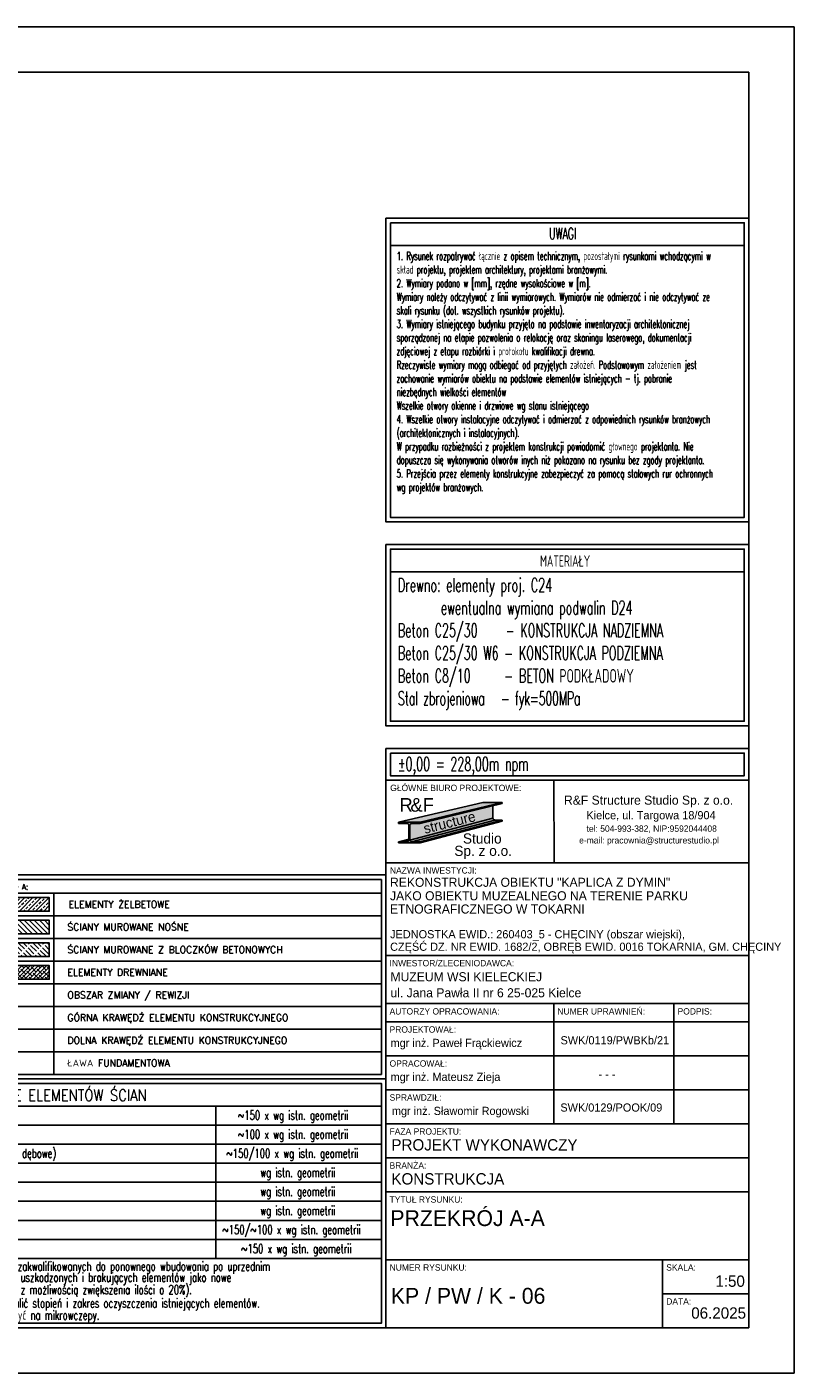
# Model space of a CAD drawing. Header units: centimetres. Extents: x 152786 to 159501, y -6718 to 1403.
# Tile 80 of 89: x 156348 to 157193, y -82 to 1403. Entities that reach past the tile are written whole.
import ezdxf
from ezdxf.enums import TextEntityAlignment as Align

# ---------------------------------------------------------------- set-up
doc = ezdxf.new("R2010")
doc.units = ezdxf.units.CM
doc.header["$LTSCALE"] = 0.1
doc.linetypes.add('Dot & Dashed', pattern=[33.5139, 17.6389, -8.81945, 0, -7.05555])
doc.layers.get('0').update_dxf_attribs({"color": 45})
for name, color, linetype in [('A_wymiary_zewn', 4, 'Continuous'), ('Format', 7, 'Continuous'), ('hatch_R&F', 4, 'Continuous'), ('konstr_R&F', 2, 'Continuous'), ('opisy_R&F', 3, 'Continuous'), ('ozn_graficzne_R&F', 5, 'Continuous'), ('Section', 3, 'Continuous'), ('wymiary_R&F', 3, 'Continuous'), ('ściany_murowane_R&F', 13, 'Continuous')]:
    doc.layers.add(name, color=color, linetype=linetype)
doc.styles.add('MtXpl_FL_Pismo_Techn', font='txt')
doc.styles.add('MtXpl_FL_Pismo_Techn_1', font='txt')
doc.styles.add('S2_STANDARD_text3', font='simplex.shx', dxfattribs={"height": 12})
doc.styles.add('simplex 0.6', font='simplex.shx', dxfattribs={"width": 0.6})
doc.styles.add('TECH', font='FL Pismo Techniczne.ttf')

# ---------------------------------------------------------------- blocks, each defined once
blk = doc.blocks.new('tab_konstr_Tokarnia')
at = {"layer": 'A_wymiary_zewn', "true_color": 0xd7d6d6}
h = blk.add_hatch(color=254, dxfattribs=at)
h.dxf.hatch_style = 1
h.paths.add_polyline_path([(155912.2, -6517.5), (155890.6, -6517.5), (155797.7, -6539.3), (155821.7, -6539.3)])
at = {"layer": 'A_wymiary_zewn', "true_color": 0x293133}
h = blk.add_hatch(color=250, dxfattribs=at)
h.dxf.hatch_style = 1
h.paths.add_polyline_path([(155912.2, -6518.7), (155912.2, -6517.5), (155821.7, -6539.3), (155821.7, -6540.7)])
at = {"layer": 'A_wymiary_zewn', "true_color": 0x848484}
h = blk.add_hatch(color=252, dxfattribs=at)
h.dxf.hatch_style = 1
h.paths.add_polyline_path([(155901.8, -6534.7), (155901.8, -6521.2), (155821.7, -6540.7), (155812.4, -6540.7, 0.414214), (155810.1, -6542.9), (155810.1, -6558.5, 0.037989), (155810.2, -6558.9)])
at = {"layer": 'A_wymiary_zewn', "true_color": 0x293133}
h = blk.add_hatch(color=250, dxfattribs=at)
h.dxf.hatch_style = 1
edge = h.paths.add_edge_path()
edge.add_line((155797.7, -6560.8), (155807, -6560.8))
edge.add_arc((155807, -6558.5), 2.25, 270, 0)
edge.add_line((155809.2, -6558.5), (155809.2, -6542.9))
edge.add_arc((155807, -6542.9), 2.25, 0, 90)
edge.add_line((155807, -6540.7), (155797.7, -6540.7))
edge.add_line((155797.7, -6540.7), (155797.7, -6539.3))
edge.add_line((155797.7, -6539.3), (155821.7, -6539.3))
edge.add_line((155821.7, -6539.3), (155821.7, -6540.7))
edge.add_line((155821.7, -6540.7), (155812.4, -6540.7))
edge.add_arc((155812.4, -6542.9), 2.25, 90, 180)
edge.add_line((155810.1, -6542.9), (155810.1, -6558.5))
edge.add_arc((155812.4, -6558.5), 2.25, 180, 270)
edge.add_line((155812.4, -6560.8), (155821.7, -6560.8))
edge.add_line((155821.7, -6560.8), (155821.7, -6562.1))
edge.add_line((155821.7, -6562.1), (155797.7, -6562.1))
edge.add_line((155797.7, -6562.1), (155797.7, -6560.8))
at = {"layer": 'A_wymiary_zewn', "true_color": 0xafadad}
h = blk.add_hatch(color=253, dxfattribs=at)
h.dxf.hatch_style = 1
h.paths.add_polyline_path([(155903.9, -6536.8, -0.414214), (155901.8, -6534.7), (155810.2, -6558.9, 0.370396), (155812.4, -6560.8)])
at = {"layer": 'A_wymiary_zewn', "true_color": 0xd7d6d6}
h = blk.add_hatch(color=254, dxfattribs=at)
h.dxf.hatch_style = 1
h.paths.add_polyline_path([(155912.2, -6536.8), (155903.9, -6536.8), (155812.4, -6560.8), (155821.7, -6560.8)])
at = {"layer": 'A_wymiary_zewn', "true_color": 0x293133}
h = blk.add_hatch(color=250, dxfattribs=at)
h.dxf.hatch_style = 1
h.paths.add_polyline_path([(155912.2, -6538), (155912.2, -6536.8), (155821.7, -6560.8), (155821.7, -6562.1)])
at = {"layer": 'A_wymiary_zewn', "true_color": 0xafadad}
h = blk.add_hatch(color=253, dxfattribs=at)
h.dxf.hatch_style = 1
h.paths.add_polyline_path([(155809.2, -6558.5), (155809.2, -6557.8), (155797.7, -6560.8), (155807, -6560.8, 0.414214)])
at = {"color": 5}
for p, q in [((155783.9, -6492.9), (156183.9, -6492.9)), ((155783.9, -7096.9), (155783.9, -6492.9)), ((156183.9, -6492.9), (156183.9, -7096.9)), ((156183.9, -7096.9), (155783.9, -7096.9))]:
    blk.add_line(p, q, dxfattribs=at)
at = {"color": 4}
for p, q in [((155969.3, -6583.9), (155968.9, -6492.9)), ((156183.9, -6583.9), (155783.9, -6583.9)), ((156183.9, -6686.2), (155783.9, -6686.2)), ((156183.9, -6739.4), (155783.9, -6739.4)), ((155968.9, -6739.4), (155968.9, -6871.9)), ((156101.4, -6739.4), (156101.4, -6871.9)), ((156183.9, -6759.4), (155783.9, -6759.4)), ((156183.9, -6759.4), (155783.9, -6759.4)), ((156183.9, -6759.4), (155783.9, -6759.4)), ((156183.9, -6796.9), (155783.9, -6796.9)), ((156183.9, -6834.4), (155783.9, -6834.4)), ((156183.9, -6871.9), (155783.9, -6871.9)), ((156183.9, -6871.9), (155783.9, -6871.9)), ((156183.9, -6909.4), (155783.9, -6909.4)), ((156183.9, -6946.9), (155783.9, -6946.9)), ((156183.9, -7021.9), (155783.9, -7021.9)), ((156088.9, -7021.9), (156088.9, -7096.9)), ((156088.9, -7059.4), (156183.9, -7059.4))]:
    blk.add_line(p, q, dxfattribs=at)
at = {"layer": 'A_wymiary_zewn', "color": 250, "true_color": 0x293133}
for p, q in [((155797.7, -6539.3), (155890.6, -6517.5)), ((155821.7, -6539.3), (155912.2, -6517.5)), ((155821.7, -6540.7), (155912.2, -6518.7)), ((155890.6, -6517.5), (155912.2, -6517.5)), ((155912.2, -6517.5), (155912.2, -6518.7)), ((155901.8, -6520.7), (155901.8, -6534.7)), ((155797.7, -6540.7), (155797.7, -6539.3)), ((155797.7, -6539.3), (155821.7, -6539.3)), ((155807, -6540.7), (155797.7, -6540.7)), ((155809.2, -6558.5), (155809.2, -6542.9)), ((155810.1, -6542.9), (155810.1, -6558.5)), ((155810.2, -6558.9), (155901.8, -6534.7)), ((155812.4, -6560.8), (155903.9, -6536.8)), ((155821.7, -6540.7), (155812.4, -6540.7)), ((155821.7, -6560.8), (155912.2, -6536.8)), ((155821.7, -6562.1), (155912.2, -6538)), ((155821.7, -6539.3), (155821.7, -6540.7)), ((155903.9, -6536.8), (155912.2, -6536.8)), ((155797.7, -6560.8), (155809.2, -6557.8)), ((155797.7, -6560.8), (155807, -6560.8)), ((155797.7, -6562.1), (155797.7, -6560.8)), ((155821.7, -6562.1), (155797.7, -6562.1)), ((155812.4, -6560.8), (155821.7, -6560.8)), ((155821.7, -6560.8), (155821.7, -6562.1))]:
    blk.add_line(p, q, dxfattribs=at)
for centre, radius, start, end in [((155807, -6542.9), 2.25, 0, 90), ((155812.4, -6542.9), 2.25, 90, 180), ((155903.9, -6534.7), 2.03, 180, 270), ((155807, -6558.5), 2.25, 270, 0), ((155812.4, -6558.5), 2.25, 180, 270)]:
    blk.add_arc(centre, radius, start, end, dxfattribs=at)
at = {"layer": 'Section'}
for p, q in [((155890.6, -6517.5), (155912.2, -6517.5)), ((155912.2, -6517.5), (155912.2, -6518.7)), ((155912.2, -6536.8), (155912.2, -6538))]:
    blk.add_line(p, q, dxfattribs=at)
at = {"color": 4}
for s, height, style, p in [('GŁÓWNE BIURO PROJEKTOWE:', 7, 'TECH', (155788.6, -6504.9)), ('R&F Structure Studio Sp. z o.o.', 10, 'MtXpl_FL_Pismo_Techn', (155980.2, -6519.9)), ('Kielce, ul. Targowa 18/904', 9, 'MtXpl_FL_Pismo_Techn', (156004.9, -6536)), ('tel: 504-993-382, NIP:9592044408', 7, 'MtXpl_FL_Pismo_Techn', (156005.1, -6549.8)), ('e-mail: pracownia@structurestudio.pl', 7, 'MtXpl_FL_Pismo_Techn', (155996.9, -6562.7)), ('NAZWA INWESTYCJI:', 7, 'TECH', (155788.3, -6595.9)), ('REKONSTRUKCJA OBIEKTU "KAPLICA Z DYMIN"', 10, 'TECH', (155788.4, -6610.5)), ('JAKO OBIEKTU MUZEALNEGO NA TERENIE PARKU ', 10, 'TECH', (155788.4, -6625.4)), ('ETNOGRAFICZNEGO W TOKARNI ', 10, 'TECH', (155788.3, -6640)), ('JEDNOSTKA EWID.: 260403_5 - CHĘCINY (obszar wiejski), ', 9, 'TECH', (155788.5, -6667.3)), ('CZĘŚĆ DZ. NR EWID. 1682/2, OBRĘB EWID. 0016 TOKARNIA, GM. CHĘCINY  ', 9, 'TECH', (155788.5, -6681.1)), ('INWESTOR/ZLECENIODAWCA:', 7, 'TECH', (155787.9, -6698.2)), ('MUZEUM WSI KIELECKIEJ ', 10, 'TECH', (155788.9, -6714.7)), ('ul. Jana Pawła II nr 6 25-025 Kielce ', 10, 'TECH', (155788.9, -6732.4)), ('AUTORZY OPRACOWANIA:', 7, 'TECH', (155787.9, -6751.4)), ('NUMER UPRAWNIEŃ:', 7, 'TECH', (155972.9, -6751.4)), ('PODPIS:', 7, 'TECH', (156105.4, -6751.4)), ('PROJEKTOWAŁ:', 7, 'TECH', (155787.9, -6771.4)), ('OPRACOWAŁ:', 7, 'TECH', (155787.9, -6808.9)), ('SPRAWDZIŁ:', 7, 'TECH', (155787.9, -6846.4)), ('FAZA PROJEKTU:', 7, 'TECH', (155787.9, -6883.9)), ('BRANŻA:', 7, 'TECH', (155787.9, -6921.4)), ('TYTUŁ RYSUNKU:', 7, 'TECH', (155787.9, -6958.9)), ('NUMER RYSUNKU:', 7, 'TECH', (155787.9, -7033.9)), ('SKALA:', 7, 'TECH', (156092.9, -7033.9)), ('DATA:', 7, 'TECH', (156092.9, -7071.4))]:
    blk.add_text(s, height=height, dxfattribs=dict(at, style=style)).set_placement(p)
at = {"color": 3, "style": 'TECH'}
for s, height, p in [('mgr inż. Paweł Frąckiewicz', 9, (155789, -6787.2)), ('SWK/0119/PWBKb/21', 9, (155976.4, -6784.3)), ('mgr inż. Mateusz Zieja', 9, (155789, -6824.7)), ('- - -', 9, (156018.2, -6821.8)), ('PROJEKT WYKONAWCZY', 12.5, (155789.9, -6901.4)), ('KONSTRUKCJA', 12.5, (155789.9, -6938.9)), ('06.2025', 12.5, (156120.5, -7086.9))]:
    blk.add_text(s, height=height, dxfattribs=at).set_placement(p)
at = {"color": 3, "char_height": 9, "style": 'TECH'}
for s, insert, width, attachment_point in [('mgr inż. Sławomir Rogowski', (155790.4, -6864.9), 202.775, 7), ('\\pxi-3,l4,t4;SWK/0129/POOK/09', (156027.9, -6858.6), 115, 8)]:
    blk.add_mtext(s, dxfattribs=dict(at, insert=insert, width=width, attachment_point=attachment_point))
at = {"layer": 'A_wymiary_zewn', "color": 10, "style": 'TECH'}
for s, p in [('R', (155798.9, -6527.6)), ('F', (155824.4, -6527.6))]:
    blk.add_text(s, height=15, dxfattribs=at).set_placement(p)
at = {"layer": 'A_wymiary_zewn', "color": 18, "true_color": 0x000000, "style": 'TECH'}
blk.add_text('&', height=15, dxfattribs=at).set_placement((155810.9, -6527.6))
at = {"layer": 'A_wymiary_zewn', "color": 4, "style": 'MtXpl_FL_Pismo_Techn_1'}
blk.add_text('structure', height=11.25, rotation=14.1318, dxfattribs=at).set_placement((155826.9, -6552.1))
at = {"layer": 'A_wymiary_zewn', "color": 1, "style": 'TECH'}
for s, p in [('Studio', (155868.8, -6562.8)), ('Sp. z o.o.', (155859.3, -6576.4))]:
    blk.add_text(s, height=11.25, dxfattribs=at).set_placement(p)
blk = doc.blocks.new('TAB_2')
at = {"layer": 'opisy_R&F', "color": 4}
for points in [[(-300, 450), (-1100, 450), (-1100, 50), (-300, 50)], [(-1090, 440), (-310, 440), (-310, 390), (-1090, 390)], [(-310, 440), (-1090, 440), (-1090, 60), (-310, 60)], [(-300, 0), (-1100, 0), (-1100, -70), (-300, -70)], [(-1090, -10), (-310, -10), (-310, -60), (-1090, -60)]]:
    blk.add_lwpolyline(points, close=True, dxfattribs=at)
at = {"layer": 'opisy_R&F', "color": 2, "style": 'simplex 0.6', "width": 0.6}
blk.add_text('MATERIAŁY', height=25, dxfattribs=at).set_placement((-704.9, 401.3), align=Align.CENTER)
at = {"layer": 'opisy_R&F', "ltscale": 50, "char_height": 30, "width": 863.574, "attachment_point": 1, "style": 'simplex 0.6'}
for s, insert in [('{\\C5;Drewno: elementy proj. C24\\P       \\H0.666667x; \\H1.5x;ewentualna wymiana podwalin D24\\PBeton C25/30     - KONSTRUKCJA NADZIEMNA^JBeton C25/30 W6 - KONSTRUKCJA PODZIEMNA \\PBeton C8/10      - BETON PODKŁADOWY \\P\\T0.96;Stal zbrojeniowa   - fyk=500MPa}', (-1073.6, 375.5)), ('{\\C5;%%p0,00 = 228,00m npm}', (-1073.6, -19))]:
    blk.add_mtext(s, dxfattribs=dict(at, insert=insert))
blk = doc.blocks.new('uwagi_Tokarnia')
at = {"layer": 'opisy_R&F', "color": 4}
for points in [[(154435.6, 1179.6), (154835.6, 1179.6), (154835.6, 844.6), (154435.6, 844.6)], [(154440.6, 1174.6), (154830.6, 1174.6), (154830.6, 1149.6), (154440.6, 1149.6)], [(154440.6, 1174.6), (154830.6, 1174.6), (154830.6, 849.6), (154440.6, 849.6)]]:
    blk.add_lwpolyline(points, close=True, dxfattribs=at)
at = {"layer": 'opisy_R&F', "color": 2, "style": 'simplex 0.6', "width": 0.6}
blk.add_text('UWAGI', height=12.5, dxfattribs=at).set_placement((154630.5, 1156.4), align=Align.CENTER)
at = {"layer": 'opisy_R&F', "insert": (154447.5, 1142.5), "char_height": 9, "width": 377.724, "attachment_point": 1, "style": 'simplex 0.6'}
blk.add_mtext('1. Rysunek rozpatrywać łącznie z opisem technicznym, pozostałymi rysunkami wchodzącymi w skład projektu, projektem architektury, projektami branżowymi.\\P2. Wymiary podano w [mm], rzędne wysokościowe w [m].\\PWymiary należy odczytywać z linii wymiarowych. Wymiarów nie odmierzać i nie odczytywać ze skali rysunku (dot. wszystkich rysunków projektu).\\P3. Wymiary istniejącego budynku przyjęto na podstawie inwentaryzacji architektonicznej sporządzonej na etapie pozwolenia o relokację oraz skaningu laserowego, dokumentacji zdjęciowej z etapu rozbiórki i protokołu kwalifikacji drewna.\\PRzeczywiste wymiary mogą odbiegać od przyjętych założeń. Podstawowym założeniem jest zachowanie wymiarów obiektu na podstawie elementów istniejących - tj. pobranie niezbędnych wielkości elementów\\PWszelkie otwory okienne i drzwiowe wg stanu istniejącego\\P4. Wszelkie otwory instalacyjne odczytywać i odmierzać z odpowiednich rysunków branżowych (architektonicznych i instalacyjnych). \\PW przypadku rozbieżności z projektem konstrukcji powiadomić głownego projektanta. Nie dopuszcza się wykonywania otworów inych niż pokazano na rysunku bez zgody projektanta.\\P5. Przejścia przez elementy konstrukcyjne zabezpieczyć za pomocą stalowych rur ochronnych wg projektów branżowych.', dxfattribs=at)
blk = doc.blocks.new('Legenda_opis1')
at = {"layer": 'hatch_R&F'}
h = blk.add_hatch(dxfattribs=at)
h.set_pattern_fill('ANSI33', color=4, scale=2, style=0)
h.set_pattern_definition([(45, (-33186.698, -18397.697), (-8.980256, 8.980256), []), (45, (-33177.718, -18397.697), (-8.980256, 8.980256), [6.35, -3.175])])
h.paths.add_polyline_path([(-2770.4, 250), (-2594.3, 250), (-2594.3, 220), (-2770.4, 220)])
h = blk.add_hatch(dxfattribs=at)
h.set_pattern_fill('ANSI38', color=4, scale=2, style=0)
h.set_pattern_definition([(45, (-1890, -149.9336), (-4.49013, 4.49013), []), (135, (-1890, -149.9336), (-13.470384, 4.49013), [15.875, -9.525])])
h.paths.add_polyline_path([(-2770.4, 100), (-2594.3, 100), (-2594.3, 70), (-2770.4, 70)])
at = {"layer": 'ściany_murowane_R&F'}
h = blk.add_hatch(dxfattribs=at)
h.set_pattern_fill('ANSI31', color=4, scale=2.5, angle=90, style=0)
h.set_pattern_definition([(135, (-33186.698, -18347.697), (-5.61266, -5.61266), [])])
h.paths.add_polyline_path([(-2770.4, 200), (-2594.3, 200), (-2594.3, 170), (-2770.4, 170)])
h = blk.add_hatch(dxfattribs=at)
h.set_pattern_fill('ISO02W100', color=4, scale=1.5, angle=315, style=0)
h.set_pattern_definition([(315, (121.3135, 0), (5.3033, 5.3033), [18, -4.5])])
h.paths.add_polyline_path([(-2770.4, 150), (-2594.3, 150), (-2594.3, 120), (-2770.4, 120)])
at = {"color": 4}
for p, q in [((-1852.1, 300), (-2790, 300)), ((-1852.1, 300), (-2790, 300)), ((-2780, -140), (-2780, 290)), ((-1862.1, 290), (-2780, 290)), ((-1862.1, 290), (-2780, 290)), ((-1862.1, -140), (-1862.1, 290)), ((-1862.1, 260), (-2780, 260)), ((-2584.3, 260), (-2584.3, -140)), ((-1862.1, 260), (-1862.1, -140)), ((-1862.1, 210), (-2780, 210)), ((-1862.1, 160), (-2780, 160)), ((-1862.1, 110), (-2780, 110)), ((-1862.1, 60), (-2780, 60)), ((-1862.1, 10), (-2780, 10)), ((-1862.1, -40), (-2780, -40)), ((-1862.1, -90), (-2780, -90)), ((-1862.1, -140), (-2780, -140)), ((-1852.1, -150), (-2790, -150))]:
    blk.add_line(p, q, dxfattribs=at)
for points in [[(-2790, -150), (-2790, 300)], [(-1852.1, -150), (-1852.1, 300)]]:
    blk.add_lwpolyline(points, dxfattribs=at)
at = {"layer": 'konstr_R&F'}
blk.add_lwpolyline([(-2770.4, 250), (-2594.3, 250), (-2594.3, 220), (-2770.4, 220)], close=True, dxfattribs=at)
at = {"layer": 'konstr_R&F', "color": 3}
blk.add_lwpolyline([(-2770.4, 100), (-2594.3, 100), (-2594.3, 70), (-2770.4, 70)], close=True, dxfattribs=at)
at = {"layer": 'ozn_graficzne_R&F', "color": 7, "linetype": 'Dot & Dashed', "ltscale": 0.2, "const_width": 1}
blk.add_lwpolyline([(-2677.5, 49.8, 0.72236), (-2687.7, 51.5, -0.493051), (-2694, 50.4, 0.725748), (-2705.5, 44, -0.472367), (-2709.4, 39.2, 0.994662), (-2709.5, 30.1, -0.524155), (-2705.8, 24.7, 0.964736), (-2698.4, 21.5, -0.702378), (-2691, 20.8, 0.716583), (-2678.9, 19.9, -0.45003), (-2673.2, 21.7, 1.127382), (-2670.2, 28.8, -0.772934), (-2670, 36.5, 1.020362), (-2672.5, 46.6, -0.446367)], format="xyb", close=True, dxfattribs=at)
at = {"layer": 'ściany_murowane_R&F', "linetype": 'Continuous', "ltscale": 8}
for points in [[(-2770.4, 200), (-2594.3, 200), (-2594.3, 170), (-2770.4, 170)], [(-2770.4, 150), (-2594.3, 150), (-2594.3, 120), (-2770.4, 120)]]:
    blk.add_lwpolyline(points, close=True, dxfattribs=at)
at = {"color": 4, "insert": (-2765.4, 265.1), "char_height": 12, "width": 1098.166, "attachment_point": 4, "style": 'S2_STANDARD_text3'}
blk.add_mtext('{\\Fromans.shx|c238;L E G E N D A:\\fTimes New Roman|b0|i0|c238|p18;\\C2;\\P\\H0.75x; }', dxfattribs=at)
at = {"layer": 'opisy_R&F', "color": 4, "style": 'S2_STANDARD_text3'}
for s, p in [('ELEMENTY ŻELBETOWE', (-2551.8, 235)), ('ŚCIANY MUROWANE NOŚNE', (-2554.3, 185)), ('ŚCIANY MUROWANE Z BLOCZKÓW BETONOWYCH', (-2554.3, 135)), ('ELEMENTY DREWNIANE', (-2554.3, 85)), ('OBSZAR ZMIANY / REWIZJI', (-2554.3, 35)), ('GÓRNA KRAWĘDŹ ELEMENTU KONSTRUKCYJNEGO', (-2554.3, -15)), ('DOLNA KRAWĘDŹ ELEMENTU KONSTRUKCYJNEGO', (-2554.3, -65)), ('ŁAWA FUNDAMENTOWA', (-2554.3, -115))]:
    blk.add_text(s, height=15, dxfattribs=at).set_placement(p, align=Align.MIDDLE_LEFT)
at = {"layer": 'opisy_R&F', "style": 'simplex 0.6', "width": 0.8}
for s, p in [('g.k.', (-2706.5, -22.7)), ('d.k.', (-2706.5, -72.7)), ('ŁF', (-2706.5, -122.7))]:
    blk.add_text(s, height=20, dxfattribs=at).set_placement(p)
blk = doc.blocks.new('tab_przekroje ścian')
at = {"color": 4}
for points in [[(155207.1, -1210.2), (155937.1, -1210.2), (155937.1, -935.7), (155207.1, -935.7)], [(155212.1, -1205.2), (155932.1, -1205.2), (155932.1, -940.7), (155212.1, -940.7)], [(155212.1, -940.7), (155932.1, -940.7), (155932.1, -965.7), (155212.1, -965.7)]]:
    blk.add_lwpolyline(points, close=True, dxfattribs=at)
for points in [[(155267.1, -965.7), (155267.1, -1133.7)], [(155749.4, -965.9), (155749.4, -1133.9)], [(155212.1, -986.7), (155932.1, -986.7)], [(155212.1, -1007.7), (155932.1, -1007.7)], [(155212.1, -1028.7), (155932.1, -1028.7)], [(155212.1, -1049.7), (155932.1, -1049.7)], [(155212.1, -1070.7), (155932.1, -1070.7)], [(155212.1, -1091.7), (155932.1, -1091.7)], [(155212.1, -1112.7), (155932.1, -1112.7)], [(155212.1, -1133.7), (155932.1, -1133.7)], [(155212.1, -1133.7), (155932.1, -1133.7)], [(155212.1, -1205.2), (155932.1, -1205.2)]]:
    blk.add_lwpolyline(points, dxfattribs=at)
at = {"layer": 'opisy_R&F', "color": 2, "style": 'simplex 0.6', "width": 0.85}
blk.add_text('PRZEKROJE ELEMENTÓW ŚCIAN', height=12.5, dxfattribs=at).set_placement((155563.4, -960), align=Align.CENTER)
at = {"layer": 'opisy_R&F', "style": 'simplex 0.6', "width": 0.68}
for s, p in [('Sc1', (155232.8, -980.7)), ('ściany bali - geometria wg istniejących bali ', (155275.6, -980.7)), ('~150 x wg istn. geometrii', (155774, -980.7)), ('Sc2', (155231.4, -1001.7)), ('ściany bali - geometria wg istniejących bali ', (155275.6, -1001.7)), ('~100 x wg istn. geometrii', (155774, -1001.7)), ('Pd', (155234.4, -1022.7)), ('projektowane podwaliny (założono wymianę podwalin na dębowe)', (155275.6, -1022.7)), ('~150/100 x wg istn. geometrii', (155761.2, -1022.7)), ('Ocz', (155231.4, -1043.7)), ('oczepy istniejące', (155274.7, -1043.7)), ('wg istn. geometrii', (155798.5, -1043.9)), ('SUi', (155231.5, -1064.7)), ('słupy usztywniejące istniejące', (155274.7, -1064.7)), ('wg istn. geometrii', (155798.5, -1064.9)), ('Ssi', (155231.5, -1085.7)), ('słupy istniejące na połączeniu ścian zakrystii i nawy', (155274.7, -1085.7)), ('wg istn. geometrii', (155798.5, -1085.9)), ('Soi/Sop', (155221.2, -1106.7)), ('słupki istniejące/projektowane przy oknach', (155274.7, -1106.7)), ('~150/~100 x wg istn. geometrii', (155756.8, -1106.9)), ('Sdi/Sdp', (155220.1, -1127.7)), ('słupki istniejące/projektowane przy drzwiach', (155274.7, -1127.7)), ('~150 x wg istn. geometrii', (155777.5, -1127.9)), ('Założono odtworzenie konstrukcji obiektu z istniejących elementów zakwalifikowanych do ponownego wbudowania po uprzednim ', (155218.3, -1147.3)), ('oczyszczeniu i zaimpregnowaniu wraz z ewentualnym uzupełnieniem uszkodzonych i brakujących elementów jako nowe', (155217.7, -1159.6)), ('wg istniejącego wzoru i typu drewna (założono 40%%% do odtworzenia z możliwością zwiększenia ilości o 20%%%).    ', (155217.7, -1173.1)), ('Na etapie realizacji, przy udziale Komisji kwalifikującej drewno ustalić stopień i zakres oczyszczenia istniejących elementów. ', (155218.3, -1188)), ('Przekroje nośne wykonać z jednego elementu drewnianego lub łączyć na mikrowczepy.', (155218.3, -1201.3))]:
    blk.add_text(s, height=10, dxfattribs=at).set_placement(p)

msp = doc.modelspace()

# ---------------------------------------------------------------- linework, layer by layer
at = {"layer": 'Format'}
msp.add_lwpolyline([(155093.2978, -81.8405), (157193.2978, -81.8405), (157193.2978, 1403.1595), (155093.2978, 1403.1595)], close=True, dxfattribs=at)
at = {"layer": 'ozn_graficzne_R&F'}
msp.add_lwpolyline([(155203.2978, -31.8405), (157143.2978, -31.8405), (157143.2978, 1353.1595), (155203.2978, 1353.1595)], close=True, dxfattribs=at)

# ---------------------------------------------------------------- block references
at = {"layer": 'A_wymiary_zewn'}
for name, p in [('uwagi_Tokarnia', (2307.6901, 12.5)), ('tab_konstr_Tokarnia', (959.43, 7065.0804)), ('tab_przekroje ścian', (806.2274, 1178.3568))]:
    msp.add_blockref(name, p, dxfattribs=at)
at = {"layer": 'opisy_R&F', "xscale": 0.5, "yscale": 0.5, "zscale": 0.5}
msp.add_blockref('Legenda_opis1', (157669.3278, 317.6952), dxfattribs=at)
at = {"layer": 'wymiary_R&F', "xscale": 0.5, "yscale": 0.5, "zscale": 0.5}
msp.add_blockref('TAB_2', (157293.2978, 607.1411), dxfattribs=at)

# ---------------------------------------------------------------- texts
at = {"color": 2, "style": 'TECH'}
for s, height, p in [('PRZEKRÓJ A-A ', 17.5, (156748.2117, 80.3428)), ('1:50', 12.5, (157106.5392, 13.3235))]:
    msp.add_text(s, height=height, dxfattribs=at).set_placement(p)
at = {"color": 1, "style": 'TECH'}
msp.add_text('KP / PW / K - 06', height=17.5, dxfattribs=at).set_placement((156748.7699, -5.3409))

doc.saveas('drawing.dxf')
